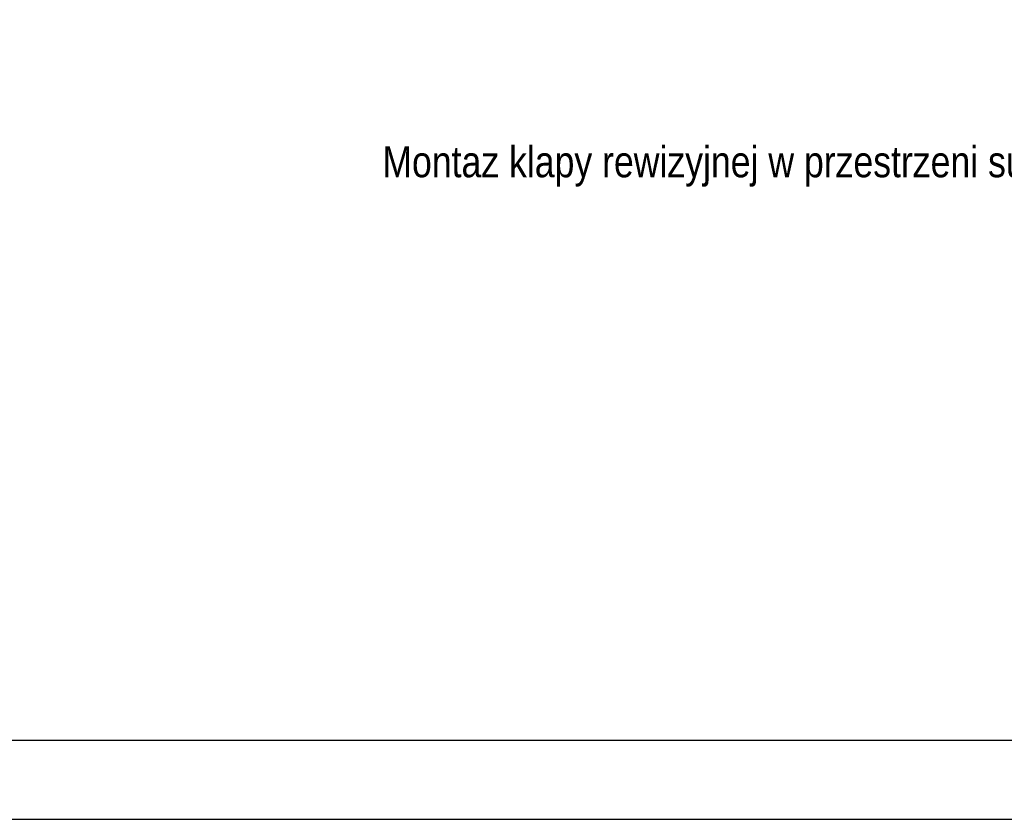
# Model space of a CAD drawing. Header units: millimetres. Extents: x -94648 to 68781, y -29623 to 11990.
# Tile 139 of 181: x 21230 to 22101, y -17067 to -16360. Entities that reach past the tile are written whole.
import ezdxf
from ezdxf.enums import TextEntityAlignment as Align

# ---------------------------------------------------------------- set-up
doc = ezdxf.new("R2010")
doc.units = ezdxf.units.MM
doc.layers.add('GAIN_ZSF', color=6, linetype='Continuous')
doc.layers.add('tekst', color=1, linetype='Continuous')
doc.styles.add('ar-na-fett', font='ARIALNB.TTF')
doc.styles.add('ar-na-light', font='ARIALN.TTF', dxfattribs={"height": 11})

# ---------------------------------------------------------------- blocks, each defined once
blk = doc.blocks.new('SF_Z01')
at = {"layer": 'GAIN_ZSF', "color": 3, "style": 'ar-na-light'}
blk.add_attdef('F3', text='', height=11, dxfattribs=at).set_placement((170, -12.5), align=Align.MIDDLE_LEFT)
at = {"layer": 'GAIN_ZSF', "color": 3, "style": 'ar-na-fett'}
blk.add_attdef('F1', text='', height=11, dxfattribs=at).set_placement((107.5, -12.5), align=Align.MIDDLE_CENTER)

msp = doc.modelspace()

# ---------------------------------------------------------------- linework, layer by layer
at = {"layer": 'tekst'}
msp.add_lwpolyline([(24611.90099, -17066.83528), (24611.90099, -14096.83528), (20411.90099, -14096.83528), (20411.90099, -17066.83528), (24611.90099, -17066.83528)], dxfattribs=at)
msp.add_lwpolyline([(24541.90099, -16996.83528), (24541.90099, -14166.83528), (20481.90099, -14166.83528), (20481.90099, -16996.83528)], close=True, dxfattribs=at)

# ---------------------------------------------------------------- block references
at = {"layer": 'GAIN_ZSF', "xscale": 2.5, "yscale": 2.5, "zscale": 2.5}
msp.add_blockref('SF_Z01', (21125.82408, -16453.9087), dxfattribs=at).add_auto_attribs({'F3': 'Montaz klapy rewizyjnej w przestrzeni sufitu podwieszanego'})

doc.saveas('drawing.dxf')
